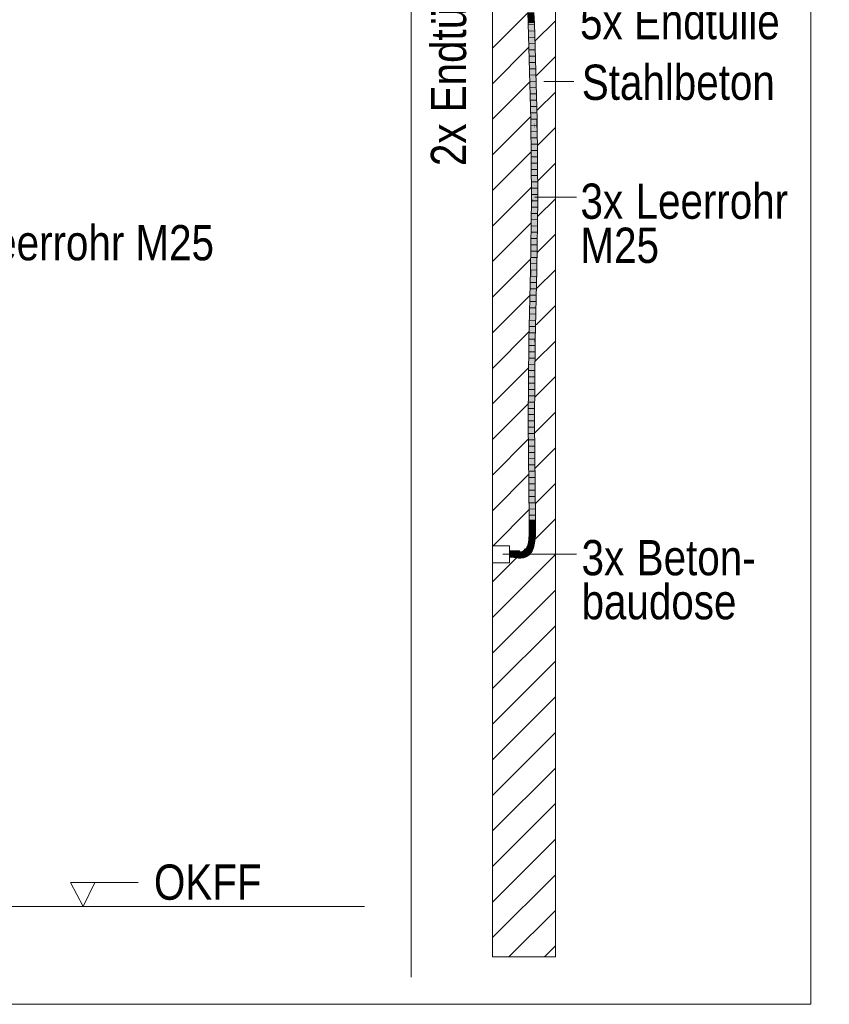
# Model space of a CAD drawing. Extents: x -620 to 3480, y 62 to 1102.
# Tile 254 of 256: x 227 to 259, y 835 to 874. Entities that reach past the tile are written whole.
import ezdxf
from ezdxf.lldxf.tags import DXFTag

# ---------------------------------------------------------------- set-up
doc = ezdxf.new("R2010")
doc.units = 0
doc.layers.get('0').update_dxf_attribs({"lineweight": 13})
for name, color, linetype, lineweight, true_color in [('E_Betonbaudose', 1, 'Continuous', 13, 0xff0000), ('E_Detail_Beschriftung', 7, 'Continuous', 13, 0x009900), ('E_Detail_Wandschraffur', 7, 'Continuous', 5, 0xc0c0c0), ('E_Leerrohr 25-A06G9STU8I', 7, 'Continuous', 9, 0xff8000), ('E_Leerrohr 25-Shading', 7, 'Continuous', 9, 0xff8000)]:
    doc.layers.add(name, color=color, linetype=linetype, lineweight=lineweight, true_color=true_color)
doc.layers.add('E_Detail_Linie_Text_Bem', color=7, linetype='Continuous', lineweight=13)
doc.styles.get("Standard").update_dxf_attribs({"font": 'ARIALN.TTF'})
tags = doc.linetypes.add('fein_strichliert', pattern=[4, 1, -2, 1]).pattern_tags.tags
tags[8:9] = [DXFTag(74, 4), DXFTag(75, 0), DXFTag(340, '0'), DXFTag(46, 0.0), DXFTag(50, 0.0), DXFTag(44, 0.0), DXFTag(45, 0.0)]
tags[6:7] = [DXFTag(74, 4), DXFTag(75, 0), DXFTag(340, '0'), DXFTag(46, 0.0), DXFTag(50, 0.0), DXFTag(44, 0.0), DXFTag(45, 0.0)]
tags[4:5] = [DXFTag(74, 4), DXFTag(75, 0), DXFTag(340, '0'), DXFTag(46, 0.0), DXFTag(50, 0.0), DXFTag(44, 0.0), DXFTag(45, 0.0)]
tags = doc.linetypes.add('fein_strichliert-A06G9STX8I', pattern=[4, 1, -2, 1]).pattern_tags.tags
tags[8:9] = [DXFTag(74, 4), DXFTag(75, 0), DXFTag(340, '0'), DXFTag(46, 0.0), DXFTag(50, 0.0), DXFTag(44, 0.0), DXFTag(45, 0.0)]
tags[6:7] = [DXFTag(74, 4), DXFTag(75, 0), DXFTag(340, '0'), DXFTag(46, 0.0), DXFTag(50, 0.0), DXFTag(44, 0.0), DXFTag(45, 0.0)]
tags[4:5] = [DXFTag(74, 4), DXFTag(75, 0), DXFTag(340, '0'), DXFTag(46, 0.0), DXFTag(50, 0.0), DXFTag(44, 0.0), DXFTag(45, 0.0)]
tags = doc.linetypes.add('STRICHPUNKT2-A06G9STV8I', pattern=[12.7, 6.35, -3.175, 0, -3.175]).pattern_tags.tags
tags[10:11] = [DXFTag(74, 4), DXFTag(75, 0), DXFTag(340, '0'), DXFTag(46, 0.0), DXFTag(50, 0.0), DXFTag(44, 0.0), DXFTag(45, 0.0)]
tags[8:9] = [DXFTag(74, 4), DXFTag(75, 0), DXFTag(340, '0'), DXFTag(46, 0.0), DXFTag(50, 0.0), DXFTag(44, 0.0), DXFTag(45, 0.0)]
tags[6:7] = [DXFTag(74, 4), DXFTag(75, 0), DXFTag(340, '0'), DXFTag(46, 0.0), DXFTag(50, 0.0), DXFTag(44, 0.0), DXFTag(45, 0.0)]
tags[4:5] = [DXFTag(74, 4), DXFTag(75, 0), DXFTag(340, '0'), DXFTag(46, 0.0), DXFTag(50, 0.0), DXFTag(44, 0.0), DXFTag(45, 0.0)]

# ---------------------------------------------------------------- blocks, each defined once
blk = doc.blocks.new('Shading-A06G9SG58I', base_point=(245.936, 771.218))
at = {"layer": 'E_Leerrohr 25-Shading', "color": 43, "true_color": 0xd7ab7f}
for points in [[(247.018, 873.948), (247.054, 873.949), (247.002, 874.374), (247.039, 874.375)], [(247.231, 873.954), (247.268, 873.955), (247.216, 874.378), (247.252, 874.378)], [(247.018, 873.948), (247.132, 870.105), (247.054, 873.949), (247.164, 870.105)], [(247.164, 870.105), (247.169, 870.105), (247.054, 873.949)], [(247.346, 870.109), (247.382, 870.109), (247.231, 873.954), (247.268, 873.955)], [(247.132, 870.105), (247.149, 866.956), (247.164, 870.105), (247.161, 866.956)], [(247.164, 870.105), (247.161, 866.956), (247.169, 870.105), (247.17, 866.956)], [(247.169, 870.105), (247.17, 867.469), (247.186, 866.956), (247.173, 866.956)], [(247.346, 870.109), (247.347, 869.793), (247.382, 870.109), (247.384, 869.793)], [(247.347, 869.793), (247.363, 866.955), (247.384, 869.793), (247.399, 866.955)], [(247.17, 867.469), (247.17, 866.956), (247.173, 866.956)], [(247.149, 866.956), (247.133, 865.786), (247.161, 866.956)], [(247.161, 866.956), (247.133, 865.786), (247.17, 866.956), (247.153, 866.239)], [(247.17, 866.956), (247.153, 866.239), (247.173, 866.956), (247.169, 866.597)], [(247.157, 865.391), (247.186, 866.956), (247.166, 866.214)], [(247.166, 866.214), (247.186, 866.956), (247.169, 866.597)], [(247.168, 865.669), (247.186, 866.956), (247.175, 866.366)], [(247.169, 866.597), (247.186, 866.956), (247.173, 866.956)], [(247.363, 866.955), (247.346, 865.789), (247.36, 864.142), (247.335, 864.143)], [(247.363, 866.955), (247.36, 864.142), (247.399, 866.955)], [(247.11, 864.147), (247.166, 866.214), (247.153, 866.239), (247.169, 866.597)], [(247.11, 864.147), (247.153, 866.239), (247.117, 864.681)], [(247.135, 864.146), (247.157, 865.391), (247.11, 864.147), (247.166, 866.214)], [(247.153, 866.239), (247.133, 865.786), (247.117, 864.681)], [(247.157, 865.391), (247.168, 865.669), (247.175, 866.366)], [(247.335, 864.143), (247.335, 864.143), (247.331, 864.682), (247.346, 865.789)], [(247.135, 864.146), (247.145, 864.146), (247.157, 865.391)], [(247.157, 865.391), (247.145, 864.146), (247.168, 865.669), (247.146, 864.146)], [(247.331, 864.682), (247.323, 864.143), (247.326, 864.143)], [(247.326, 864.143), (247.335, 864.143), (247.331, 864.682)], [(247.11, 864.147), (247.054, 861.321), (247.135, 864.146), (247.065, 861.321)], [(247.135, 864.146), (247.065, 861.321), (247.141, 863.889), (247.091, 861.321)], [(247.135, 864.146), (247.141, 863.889), (247.145, 864.146)], [(247.141, 863.889), (247.146, 864.146), (247.145, 864.146)], [(247.268, 861.318), (247.326, 864.143), (247.323, 864.143)], [(247.326, 864.143), (247.268, 861.318), (247.323, 863.876)], [(247.335, 864.143), (247.326, 864.143), (247.302, 861.318), (247.291, 861.318)], [(247.302, 861.318), (247.304, 861.318), (247.335, 864.143), (247.36, 864.142)], [(247.268, 861.318), (247.286, 861.546), (247.323, 863.876), (247.302, 862.193)], [(247.286, 861.546), (247.296, 861.673), (247.302, 862.193)], [(247.286, 861.546), (247.268, 861.318), (247.28, 861.318)], [(247.286, 861.318), (247.296, 861.673), (247.28, 861.318), (247.286, 861.546)], [(247.291, 861.318), (247.296, 861.673), (247.286, 861.318)], [(247.054, 861.321), (247.024, 858.127), (247.065, 861.321), (247.025, 858.127)], [(247.025, 858.127), (247.061, 858.127), (247.065, 861.321), (247.091, 861.321)], [(247.279, 861.233), (247.268, 861.318), (247.238, 858.127)], [(247.241, 858.127), (247.285, 861.189), (247.238, 858.127), (247.279, 861.233)], [(247.274, 858.127), (247.291, 861.142), (247.241, 858.127), (247.285, 861.189)], [(247.28, 861.318), (247.268, 861.318), (247.279, 861.233)], [(247.291, 861.142), (247.274, 858.127), (247.283, 859.104)], [(247.285, 861.189), (247.286, 861.318), (247.279, 861.233), (247.28, 861.318)], [(247.302, 861.06), (247.291, 861.142), (247.283, 859.104)], [(247.291, 861.142), (247.291, 861.318), (247.285, 861.189), (247.286, 861.318)], [(247.302, 861.318), (247.291, 861.318), (247.302, 861.06), (247.291, 861.142)], [(247.302, 861.06), (247.304, 861.318), (247.302, 861.318)], [(247.024, 858.127), (247.06, 854.213), (247.025, 858.127), (247.064, 854.213)], [(247.064, 854.213), (247.097, 854.213), (247.025, 858.127), (247.061, 858.127)], [(247.238, 858.127), (247.274, 854.215), (247.241, 858.127)], [(247.274, 854.215), (247.31, 854.215), (247.241, 858.127), (247.274, 858.127)], [(247.06, 854.213), (247.065, 853.892), (247.064, 854.213), (247.069, 853.892)], [(247.069, 853.892), (247.102, 853.892), (247.064, 854.213), (247.097, 854.213)], [(247.278, 853.893), (247.315, 853.894), (247.274, 854.215), (247.31, 854.215)], [(247.058, 853.59), (247.052, 853.497), (247.061, 853.59), (247.053, 853.497)], [(247.061, 853.59), (247.053, 853.497), (247.093, 853.588), (247.085, 853.494)], [(247.064, 853.738), (247.058, 853.59), (247.068, 853.738), (247.061, 853.59)], [(247.068, 853.738), (247.061, 853.59), (247.1, 853.738), (247.093, 853.588)], [(247.069, 853.892), (247.065, 853.892), (247.069, 853.809), (247.064, 853.809)], [(247.064, 853.809), (247.064, 853.738), (247.069, 853.809), (247.068, 853.738)], [(247.069, 853.809), (247.068, 853.738), (247.101, 853.809), (247.1, 853.738)], [(247.069, 853.892), (247.069, 853.809), (247.102, 853.892), (247.101, 853.809)], [(247.093, 853.588), (247.085, 853.494), (247.095, 853.588), (247.088, 853.494)], [(247.088, 853.494), (247.088, 853.494), (247.095, 853.588)], [(247.264, 853.479), (247.301, 853.476), (247.271, 853.579), (247.308, 853.578)], [(247.271, 853.579), (247.308, 853.578), (247.277, 853.734), (247.314, 853.733)], [(247.278, 853.81), (247.277, 853.734), (247.314, 853.811), (247.314, 853.733)], [(247.278, 853.893), (247.278, 853.81), (247.315, 853.894), (247.314, 853.811)], [(247.006, 853.214), (246.991, 853.165), (247.028, 853.208), (247.01, 853.159)], [(247.019, 853.268), (247.006, 853.214), (247.044, 853.262), (247.028, 853.208)], [(247.028, 853.208), (247.01, 853.159), (247.033, 853.207), (247.015, 853.157)], [(247.033, 853.207), (247.015, 853.157), (247.036, 853.206), (247.018, 853.156)], [(247.036, 853.206), (247.018, 853.156), (247.038, 853.205), (247.02, 853.155)], [(247.03, 853.325), (247.019, 853.268), (247.058, 853.32), (247.044, 853.262)], [(247.038, 853.205), (247.02, 853.155), (247.04, 853.205), (247.022, 853.154)], [(247.04, 853.205), (247.022, 853.154), (247.041, 853.205), (247.024, 853.154)], [(247.024, 853.154), (247.025, 853.153), (247.041, 853.205), (247.041, 853.204)], [(247.044, 853.262), (247.028, 853.208), (247.049, 853.261), (247.033, 853.207)], [(247.043, 853.409), (247.03, 853.325), (247.074, 853.405), (247.058, 853.32)], [(247.049, 853.261), (247.033, 853.207), (247.051, 853.261), (247.036, 853.206)], [(247.051, 853.261), (247.036, 853.206), (247.053, 853.26), (247.038, 853.205)], [(247.053, 853.26), (247.038, 853.205), (247.054, 853.26), (247.04, 853.205)], [(247.054, 853.26), (247.04, 853.205), (247.055, 853.26), (247.041, 853.205)], [(247.041, 853.205), (247.041, 853.204), (247.055, 853.26)], [(247.084, 853.489), (247.045, 853.435), (247.074, 853.405), (247.043, 853.409)], [(247.058, 853.32), (247.044, 853.262), (247.062, 853.319), (247.049, 853.261)], [(247.052, 853.497), (247.045, 853.435), (247.053, 853.497)], [(247.053, 853.497), (247.045, 853.435), (247.085, 853.494), (247.084, 853.489)], [(247.062, 853.319), (247.049, 853.261), (247.064, 853.319), (247.051, 853.261)], [(247.064, 853.319), (247.051, 853.261), (247.066, 853.319), (247.053, 853.26)], [(247.066, 853.319), (247.053, 853.26), (247.066, 853.319), (247.054, 853.26)], [(247.054, 853.26), (247.055, 853.26), (247.066, 853.319)], [(247.074, 853.405), (247.058, 853.32), (247.077, 853.404), (247.062, 853.319)], [(247.077, 853.404), (247.062, 853.319), (247.078, 853.404), (247.064, 853.319)], [(247.078, 853.404), (247.064, 853.319), (247.079, 853.404), (247.066, 853.319)], [(247.066, 853.319), (247.066, 853.319), (247.079, 853.404)], [(247.088, 853.493), (247.084, 853.489), (247.077, 853.404), (247.074, 853.405)], [(247.077, 853.404), (247.078, 853.404), (247.088, 853.493), (247.088, 853.494)], [(247.078, 853.404), (247.079, 853.404), (247.088, 853.494)], [(247.085, 853.494), (247.084, 853.489), (247.088, 853.494), (247.088, 853.493)], [(247.088, 853.493), (247.088, 853.494), (247.088, 853.494)], [(247.227, 853.222), (247.212, 853.158), (247.232, 853.221), (247.218, 853.156)], [(247.232, 853.221), (247.218, 853.156), (247.243, 853.219), (247.235, 853.151)], [(247.241, 853.29), (247.227, 853.222), (247.243, 853.289), (247.232, 853.221)], [(247.243, 853.289), (247.232, 853.221), (247.25, 853.288), (247.243, 853.219)], [(247.235, 853.151), (247.247, 853.148), (247.243, 853.219), (247.263, 853.214)], [(247.254, 853.382), (247.241, 853.29), (247.255, 853.382), (247.243, 853.289)], [(247.255, 853.382), (247.243, 853.289), (247.257, 853.382), (247.25, 853.288)], [(247.243, 853.219), (247.263, 853.214), (247.25, 853.288), (247.277, 853.283)], [(247.25, 853.288), (247.277, 853.283), (247.257, 853.382), (247.291, 853.377)], [(247.259, 853.425), (247.254, 853.382), (247.255, 853.382)], [(247.259, 853.424), (247.255, 853.382), (247.257, 853.382)], [(247.291, 853.377), (247.259, 853.424), (247.257, 853.382)], [(247.291, 853.377), (247.264, 853.479), (247.259, 853.424), (247.259, 853.425)], [(247.264, 853.479), (247.291, 853.377), (247.301, 853.476)], [(246.381, 852.967), (246.283, 852.971), (246.381, 852.964)], [(246.283, 852.971), (246.283, 852.935), (246.381, 852.964), (246.379, 852.931)], [(246.381, 852.958), (246.379, 852.931), (246.476, 852.942), (246.474, 852.921)], [(246.477, 852.948), (246.381, 852.967), (246.381, 852.964)], [(246.477, 852.948), (246.477, 852.955), (246.381, 852.967), (246.45, 852.961)], [(246.477, 852.948), (246.381, 852.964), (246.476, 852.942), (246.381, 852.958)], [(246.477, 852.955), (246.478, 852.958), (246.45, 852.961)], [(246.475, 852.931), (246.474, 852.921), (246.566, 852.916), (246.566, 852.911)], [(246.567, 852.924), (246.476, 852.942), (246.566, 852.916), (246.475, 852.931)], [(246.568, 852.931), (246.477, 852.948), (246.567, 852.924), (246.476, 852.942)], [(246.568, 852.934), (246.57, 852.947), (246.477, 852.955), (246.478, 852.958)], [(246.568, 852.931), (246.568, 852.934), (246.477, 852.948), (246.477, 852.955)], [(246.652, 852.91), (246.567, 852.924), (246.652, 852.905), (246.566, 852.916)], [(246.652, 852.905), (246.566, 852.916), (246.652, 852.903), (246.566, 852.912)], [(246.566, 852.912), (246.566, 852.911), (246.652, 852.903)], [(246.653, 852.917), (246.568, 852.931), (246.652, 852.91), (246.567, 852.924)], [(246.653, 852.917), (246.654, 852.94), (246.568, 852.934), (246.57, 852.947)], [(246.653, 852.917), (246.568, 852.934), (246.649, 852.918)], [(246.568, 852.934), (246.568, 852.931), (246.649, 852.918)], [(246.728, 852.908), (246.653, 852.917), (246.729, 852.904), (246.652, 852.91)], [(246.729, 852.904), (246.652, 852.91), (246.729, 852.901), (246.652, 852.905)], [(246.652, 852.905), (246.652, 852.903), (246.729, 852.901)], [(246.727, 852.938), (246.654, 852.94), (246.728, 852.914), (246.653, 852.917)], [(246.728, 852.914), (246.653, 852.917), (246.728, 852.908), (246.653, 852.917)], [(246.787, 852.943), (246.727, 852.938), (246.791, 852.924), (246.728, 852.914)], [(246.787, 852.909), (246.773, 852.913), (246.728, 852.908), (246.728, 852.914)], [(246.728, 852.908), (246.729, 852.904), (246.787, 852.909), (246.794, 852.907)], [(246.729, 852.904), (246.729, 852.901), (246.794, 852.907)], [(246.791, 852.924), (246.754, 852.918), (246.792, 852.917)], [(246.792, 852.917), (246.754, 852.918), (246.793, 852.913), (246.773, 852.913)], [(246.793, 852.913), (246.773, 852.913), (246.794, 852.909), (246.787, 852.909)], [(246.828, 852.955), (246.787, 852.943), (246.832, 852.944), (246.791, 852.924)], [(246.787, 852.909), (246.794, 852.907), (246.794, 852.909)], [(246.832, 852.944), (246.791, 852.924), (246.839, 852.925), (246.792, 852.917)], [(246.839, 852.925), (246.792, 852.917), (246.841, 852.922), (246.793, 852.913)], [(246.841, 852.922), (246.793, 852.913), (246.841, 852.921), (246.794, 852.909)], [(246.812, 852.914), (246.794, 852.909), (246.812, 852.912), (246.794, 852.907)], [(246.841, 852.921), (246.812, 852.914), (246.812, 852.912)], [(246.861, 852.971), (246.828, 852.955), (246.832, 852.944)], [(246.844, 852.927), (246.862, 852.972), (246.832, 852.944), (246.861, 852.971)], [(246.844, 852.927), (246.832, 852.944), (246.839, 852.925)], [(246.839, 852.925), (246.841, 852.922), (246.844, 852.927), (246.842, 852.923)], [(246.841, 852.921), (246.882, 852.941), (246.842, 852.923)], [(246.841, 852.922), (246.841, 852.921), (246.842, 852.923)], [(246.841, 852.922), (246.841, 852.921), (246.841, 852.921)], [(246.882, 852.941), (246.844, 852.927), (246.842, 852.923)], [(246.881, 852.943), (246.862, 852.972), (246.844, 852.927)], [(246.882, 852.941), (246.882, 852.941), (246.844, 852.927), (246.881, 852.943)], [(246.891, 852.949), (246.895, 852.998), (246.881, 852.943), (246.862, 852.972)], [(246.89, 852.948), (246.891, 852.949), (246.882, 852.941), (246.881, 852.943)], [(246.89, 852.948), (246.92, 852.971), (246.911, 852.981)], [(246.891, 852.949), (246.89, 852.948), (246.892, 852.951)], [(246.911, 852.981), (246.895, 852.998), (246.892, 852.951), (246.891, 852.949)], [(246.915, 853.02), (246.895, 852.998), (246.922, 853.013), (246.911, 852.981)], [(246.976, 852.792), (246.905, 852.756), (246.982, 852.782), (246.918, 852.722)], [(246.935, 853.003), (246.933, 853.005), (246.911, 852.984), (246.913, 852.989)], [(246.935, 853.003), (246.911, 852.984), (246.941, 852.998), (246.937, 852.994)], [(246.937, 852.994), (246.911, 852.984), (246.917, 852.974), (246.911, 852.981)], [(246.933, 853.005), (246.922, 853.013), (246.913, 852.989)], [(246.927, 853.036), (246.915, 853.02), (246.922, 853.013)], [(246.943, 852.996), (246.937, 852.994), (246.92, 852.971), (246.917, 852.974)], [(246.925, 853.024), (246.922, 853.013), (246.928, 853.027)], [(246.932, 853.022), (246.928, 853.027), (246.924, 853.013), (246.922, 853.013)], [(246.938, 853.011), (246.922, 853.013), (246.933, 853.005)], [(246.941, 853.014), (246.932, 853.022), (246.938, 853.011), (246.924, 853.013)], [(246.927, 853.036), (246.925, 853.024), (246.936, 853.048), (246.928, 853.027)], [(246.936, 853.048), (246.928, 853.027), (246.937, 853.037)], [(246.937, 853.037), (246.928, 853.027), (246.939, 853.029), (246.932, 853.022)], [(246.932, 853.022), (246.941, 853.014), (246.939, 853.029)], [(246.935, 853.003), (246.941, 853.01), (246.933, 853.005), (246.938, 853.011)], [(246.935, 853.003), (246.941, 852.998), (246.941, 853.01), (246.943, 852.999)], [(246.943, 853.043), (246.966, 853.074), (246.936, 853.048), (246.953, 853.078)], [(246.943, 853.043), (246.936, 853.048), (246.937, 853.037)], [(246.937, 853.037), (246.939, 853.029), (246.943, 853.043), (246.948, 853.04)], [(246.937, 852.994), (246.943, 852.996), (246.941, 852.998)], [(246.938, 853.011), (246.941, 853.01), (246.941, 853.014)], [(246.939, 853.029), (246.941, 853.014), (246.948, 853.04), (246.959, 853.033)], [(246.941, 853.01), (246.961, 853.031), (246.941, 853.014), (246.959, 853.033)], [(246.966, 853.028), (246.961, 853.031), (246.943, 852.999), (246.941, 853.01)], [(246.941, 852.998), (246.943, 852.996), (246.943, 852.999)], [(246.943, 853.043), (246.948, 853.04), (246.967, 853.076), (246.972, 853.073)], [(246.943, 852.997), (246.943, 852.996), (246.966, 853.028)], [(246.972, 853.073), (246.948, 853.04), (246.975, 853.071), (246.951, 853.038)], [(246.951, 853.038), (246.959, 853.033), (246.975, 853.071), (246.984, 853.067)], [(246.966, 853.074), (246.967, 853.076), (246.953, 853.078), (246.956, 853.082)], [(246.984, 853.106), (246.974, 853.121), (246.967, 853.076), (246.956, 853.082)], [(246.986, 853.066), (246.984, 853.067), (246.961, 853.031), (246.959, 853.033)], [(246.986, 853.066), (246.961, 853.031), (246.988, 853.065), (246.966, 853.028)], [(246.966, 853.028), (246.966, 853.028), (246.988, 853.065)], [(246.967, 853.076), (246.972, 853.073), (246.984, 853.106), (246.988, 853.101)], [(246.988, 853.101), (246.972, 853.073), (246.99, 853.098), (246.975, 853.071)], [(247.003, 853.143), (246.991, 853.165), (246.989, 853.114), (246.974, 853.121)], [(246.989, 853.114), (246.974, 853.121), (246.984, 853.106)], [(246.99, 853.098), (246.975, 853.071), (246.992, 853.095), (246.978, 853.07)], [(246.999, 852.81), (246.976, 852.792), (246.982, 852.782)], [(246.978, 853.07), (246.984, 853.067), (246.992, 853.095), (246.996, 853.089)], [(247.037, 852.839), (246.999, 852.81), (246.996, 852.761), (246.982, 852.782)], [(246.984, 853.106), (246.988, 853.101), (246.989, 853.114), (246.995, 853.112)], [(246.998, 853.086), (246.996, 853.089), (246.986, 853.066), (246.984, 853.067)], [(246.986, 853.066), (246.988, 853.065), (246.998, 853.086)], [(246.995, 853.112), (246.988, 853.101), (246.998, 853.111), (246.99, 853.098)], [(247.006, 853.137), (247.003, 853.143), (246.995, 853.112), (246.989, 853.114)], [(246.998, 853.111), (246.99, 853.098), (247, 853.11), (246.992, 853.095)], [(247.01, 853.159), (246.991, 853.165), (247.003, 853.143)], [(246.992, 853.095), (246.996, 853.089), (247, 853.11), (247.007, 853.107)], [(246.995, 853.112), (246.998, 853.111), (247.006, 853.137), (247.008, 853.133)], [(247.008, 853.106), (247.007, 853.107), (246.998, 853.086), (246.996, 853.089)], [(247.037, 852.839), (246.996, 852.761), (247.062, 852.811)], [(247.008, 853.133), (246.998, 853.111), (247.009, 853.13), (247, 853.11)], [(247.009, 853.13), (247, 853.11), (247.011, 853.128), (247.003, 853.109)], [(247.015, 853.157), (247.01, 853.159), (247.006, 853.137), (247.003, 853.143)], [(247.003, 853.109), (247.007, 853.107), (247.011, 853.128), (247.014, 853.122)], [(247.006, 853.137), (247.008, 853.133), (247.015, 853.157), (247.018, 853.156)], [(247.007, 853.107), (247.008, 853.106), (247.014, 853.122)], [(247.018, 853.156), (247.008, 853.133), (247.02, 853.155), (247.009, 853.13)], [(247.02, 853.155), (247.009, 853.13), (247.022, 853.154), (247.011, 853.128)], [(247.011, 853.128), (247.014, 853.122), (247.022, 853.154), (247.025, 853.153)], [(247.037, 852.839), (247.062, 852.811), (247.079, 852.883), (247.107, 852.86)], [(247.114, 852.931), (247.079, 852.883), (247.128, 852.922), (247.079, 852.883)], [(247.079, 852.883), (247.107, 852.86), (247.128, 852.922), (247.145, 852.91)], [(247.175, 852.966), (247.155, 852.977), (247.114, 852.931), (247.124, 852.948)], [(247.175, 852.966), (247.114, 852.931), (247.128, 852.922)], [(247.155, 852.977), (247.145, 852.982), (247.124, 852.948)], [(247.128, 852.922), (247.145, 852.91), (247.175, 852.966), (247.177, 852.965)], [(247.155, 852.977), (247.171, 853.038), (247.145, 852.982)], [(247.155, 852.977), (247.165, 852.988), (247.171, 853.038), (247.174, 853.011)], [(247.18, 852.971), (247.176, 852.999), (247.175, 852.966), (247.155, 852.977)], [(247.165, 852.988), (247.176, 852.999), (247.174, 853.011)], [(247.198, 853.078), (247.193, 853.096), (247.183, 853.032), (247.171, 853.038)], [(247.183, 853.032), (247.171, 853.038), (247.174, 853.011)], [(247.176, 852.999), (247.2, 853.025), (247.174, 853.011), (247.183, 853.032)], [(247.175, 852.966), (247.177, 852.965), (247.18, 852.971)], [(247.204, 853.023), (247.2, 853.025), (247.18, 852.971), (247.176, 852.999)], [(247.209, 853.036), (247.198, 853.078), (247.2, 853.025), (247.183, 853.032)], [(247.212, 853.158), (247.193, 853.096), (247.218, 853.156), (247.202, 853.093)], [(247.202, 853.093), (247.193, 853.096), (247.198, 853.078)], [(247.209, 853.036), (247.202, 853.093), (247.198, 853.078)], [(247.2, 853.025), (247.204, 853.023), (247.209, 853.036)], [(247.218, 853.156), (247.202, 853.093), (247.235, 853.151), (247.226, 853.085)], [(247.209, 853.036), (247.224, 853.075), (247.202, 853.093), (247.226, 853.085)], [(247.224, 853.075), (247.227, 853.084), (247.226, 853.085)], [(247.226, 853.085), (247.227, 853.084), (247.235, 853.151), (247.247, 853.148)], [(246.366, 852.754), (246.283, 852.758), (246.366, 852.744), (246.283, 852.742)], [(246.306, 852.743), (246.283, 852.742), (246.304, 852.72), (246.283, 852.721)], [(246.366, 852.744), (246.306, 852.743), (246.364, 852.718), (246.304, 852.72)], [(246.366, 852.744), (246.364, 852.718), (246.455, 852.743), (246.452, 852.709)], [(246.455, 852.743), (246.455, 852.745), (246.366, 852.744), (246.366, 852.754)], [(246.455, 852.745), (246.455, 852.746), (246.366, 852.754)], [(246.544, 852.699), (246.467, 852.743), (246.452, 852.709), (246.455, 852.743)], [(246.466, 852.743), (246.464, 852.745), (246.455, 852.745), (246.455, 852.746)], [(246.455, 852.743), (246.467, 852.743), (246.455, 852.745), (246.466, 852.743)], [(246.476, 852.742), (246.464, 852.745), (246.467, 852.743)], [(246.548, 852.735), (246.464, 852.745), (246.547, 852.729)], [(246.547, 852.729), (246.476, 852.742), (246.544, 852.699), (246.467, 852.743)], [(246.547, 852.729), (246.544, 852.699), (246.641, 852.714), (246.639, 852.69)], [(246.641, 852.727), (246.548, 852.735), (246.641, 852.714), (246.547, 852.729)], [(246.641, 852.714), (246.639, 852.69), (246.735, 852.71), (246.736, 852.688)], [(246.734, 852.724), (246.641, 852.727), (246.735, 852.71), (246.641, 852.714)], [(246.825, 852.733), (246.734, 852.724), (246.827, 852.726), (246.735, 852.71)], [(246.735, 852.71), (246.736, 852.688), (246.827, 852.726), (246.832, 852.697)], [(246.866, 852.745), (246.825, 852.733), (246.827, 852.726)], [(246.905, 852.756), (246.866, 852.745), (246.832, 852.697), (246.827, 852.726)], [(246.905, 852.756), (246.832, 852.697), (246.918, 852.722)], [(246.918, 852.722), (246.918, 852.722), (246.982, 852.782), (246.996, 852.761)]]:
    blk.add_solid(points, dxfattribs=at)
at = {"layer": 'E_Leerrohr 25-Shading', "color": 31, "true_color": 0xfabd7f}
for points in [[(247.054, 873.949), (247.143, 873.951), (247.039, 874.375), (247.127, 874.376)], [(247.143, 873.951), (247.231, 873.954), (247.127, 874.376), (247.216, 874.378)], [(247.169, 870.105), (247.257, 870.107), (247.054, 873.949), (247.143, 873.951)], [(247.143, 873.951), (247.269, 870.107), (247.231, 873.954), (247.346, 870.109)], [(247.143, 873.951), (247.257, 870.107), (247.269, 870.107)], [(247.186, 866.956), (247.274, 866.956), (247.169, 870.105), (247.257, 870.107)], [(247.269, 870.107), (247.257, 870.107), (247.333, 866.956), (247.313, 866.956)], [(247.263, 869.794), (247.257, 870.107), (247.259, 869.794)], [(247.333, 866.956), (247.363, 866.955), (247.269, 870.107), (247.346, 870.109)], [(247.313, 866.956), (247.263, 869.794), (247.274, 866.956), (247.259, 869.794)], [(247.146, 864.146), (247.235, 864.144), (247.186, 866.956), (247.274, 866.956)], [(247.274, 866.956), (247.235, 864.144), (247.262, 864.144)], [(247.323, 864.143), (247.318, 866.24), (247.262, 864.144), (247.274, 866.956)], [(247.313, 866.956), (247.274, 866.956), (247.318, 866.24)], [(247.333, 866.956), (247.313, 866.956), (247.346, 865.789), (247.318, 866.24)], [(247.346, 865.789), (247.363, 866.955), (247.333, 866.956)], [(247.346, 865.789), (247.318, 866.24), (247.331, 864.682)], [(247.318, 866.24), (247.323, 864.143), (247.331, 864.682)], [(247.146, 864.146), (247.141, 863.889), (247.179, 861.319), (247.134, 861.32)], [(247.22, 864.145), (247.146, 864.146), (247.179, 861.319)], [(247.235, 864.144), (247.22, 864.145), (247.179, 861.319)], [(247.235, 864.144), (247.179, 861.319), (247.187, 861.319)], [(247.262, 864.144), (247.235, 864.144), (247.242, 861.319), (247.187, 861.319)], [(247.242, 861.319), (247.268, 861.318), (247.262, 864.144), (247.323, 864.143)], [(247.141, 863.889), (247.091, 861.321), (247.134, 861.32)], [(247.091, 861.321), (247.061, 858.127), (247.134, 861.32), (247.14, 858.127)], [(247.14, 858.127), (247.149, 858.127), (247.134, 861.32), (247.179, 861.319)], [(247.242, 861.319), (247.187, 861.319), (247.235, 858.127), (247.149, 858.127)], [(247.235, 858.127), (247.238, 858.127), (247.242, 861.319), (247.268, 861.318)], [(247.061, 858.127), (247.097, 854.213), (247.14, 858.127), (247.185, 854.214)], [(247.185, 854.214), (247.149, 858.127), (247.14, 858.127)], [(247.149, 858.127), (247.185, 854.214), (247.235, 858.127), (247.264, 854.215)], [(247.264, 854.215), (247.274, 854.215), (247.235, 858.127), (247.238, 858.127)], [(247.102, 853.892), (247.19, 853.893), (247.097, 854.213), (247.185, 854.214)], [(247.185, 854.214), (247.19, 853.893), (247.264, 854.215), (247.267, 853.893)], [(247.267, 853.893), (247.278, 853.893), (247.264, 854.215), (247.274, 854.215)], [(247.088, 853.494), (247.176, 853.486), (247.095, 853.588), (247.183, 853.584)], [(247.095, 853.588), (247.183, 853.584), (247.1, 853.738), (247.189, 853.736)], [(247.1, 853.738), (247.189, 853.736), (247.102, 853.892), (247.19, 853.893)], [(247.176, 853.486), (247.264, 853.479), (247.183, 853.584), (247.271, 853.579)], [(247.183, 853.584), (247.271, 853.579), (247.189, 853.736), (247.277, 853.734)], [(247.189, 853.736), (247.277, 853.734), (247.19, 853.893), (247.278, 853.893)], [(247.045, 853.203), (247.041, 853.204), (247.025, 853.153)], [(247.03, 853.152), (247.054, 853.198), (247.025, 853.153), (247.045, 853.203)], [(247.04, 853.148), (247.068, 853.191), (247.03, 853.152), (247.054, 853.198)], [(247.058, 853.142), (247.091, 853.181), (247.04, 853.148), (247.068, 853.191)], [(247.059, 853.259), (247.055, 853.26), (247.041, 853.204)], [(247.045, 853.203), (247.067, 853.257), (247.041, 853.204), (247.059, 853.259)], [(247.045, 853.203), (247.041, 853.204), (247.045, 853.203)], [(247.055, 853.201), (247.082, 853.253), (247.045, 853.203), (247.067, 853.257)], [(247.068, 853.191), (247.071, 853.196), (247.054, 853.198), (247.055, 853.201)], [(247.091, 853.315), (247.066, 853.319), (247.067, 853.257), (247.055, 853.26)], [(247.067, 853.257), (247.055, 853.26), (247.067, 853.257)], [(247.071, 853.196), (247.105, 853.247), (247.055, 853.201), (247.082, 853.253)], [(247.122, 853.166), (247.091, 853.181), (247.085, 853.133), (247.058, 853.142)], [(247.132, 853.347), (247.079, 853.404), (247.113, 853.311), (247.066, 853.319)], [(247.082, 853.254), (247.113, 853.311), (247.067, 853.257), (247.091, 853.315)], [(247.091, 853.181), (247.098, 853.189), (247.068, 853.191), (247.071, 853.196)], [(247.14, 853.239), (247.105, 853.247), (247.098, 853.189), (247.071, 853.196)], [(247.079, 853.404), (247.167, 853.393), (247.088, 853.494), (247.176, 853.486)], [(247.158, 853.394), (247.079, 853.404), (247.132, 853.347)], [(247.145, 853.306), (247.113, 853.311), (247.106, 853.249), (247.082, 853.254)], [(247.105, 853.247), (247.106, 853.249), (247.082, 853.253), (247.082, 853.254)], [(247.126, 853.181), (247.098, 853.189), (247.122, 853.166), (247.091, 853.181)], [(247.098, 853.189), (247.126, 853.181), (247.14, 853.239)], [(247.141, 853.241), (247.106, 853.249), (247.14, 853.239), (247.105, 853.247)], [(247.106, 853.249), (247.141, 853.241), (247.145, 853.306), (247.153, 853.304)], [(247.109, 853.125), (247.193, 853.096), (247.126, 853.181), (247.212, 853.158)], [(247.156, 853.321), (247.132, 853.347), (247.145, 853.306), (247.113, 853.311)], [(247.126, 853.181), (247.212, 853.158), (247.141, 853.241), (247.227, 853.222)], [(247.167, 853.393), (247.158, 853.394), (247.156, 853.321), (247.132, 853.347)], [(247.141, 853.241), (247.227, 853.222), (247.153, 853.304), (247.241, 853.29)], [(247.145, 853.306), (247.153, 853.304), (247.156, 853.321)], [(247.153, 853.304), (247.241, 853.29), (247.167, 853.393), (247.254, 853.382)], [(247.167, 853.393), (247.254, 853.382), (247.176, 853.486), (247.264, 853.479)], [(246.379, 852.931), (246.283, 852.935), (246.373, 852.849), (246.283, 852.846)], [(246.373, 852.849), (246.283, 852.846), (246.373, 852.845)], [(246.283, 852.846), (246.373, 852.842), (246.373, 852.845)], [(246.283, 852.846), (246.283, 852.758), (246.373, 852.842), (246.366, 852.754)], [(246.465, 852.833), (246.373, 852.842), (246.459, 852.779), (246.368, 852.77)], [(246.474, 852.921), (246.379, 852.931), (246.467, 852.855), (246.373, 852.849)], [(246.467, 852.855), (246.373, 852.849), (246.466, 852.843), (246.373, 852.845)], [(246.466, 852.843), (246.373, 852.845), (246.374, 852.842), (246.373, 852.842)], [(246.466, 852.843), (246.374, 852.842), (246.465, 852.836)], [(246.374, 852.842), (246.465, 852.833), (246.465, 852.836)], [(246.509, 852.783), (246.557, 852.823), (246.459, 852.779), (246.465, 852.833)], [(246.558, 852.839), (246.466, 852.843), (246.557, 852.829), (246.465, 852.836)], [(246.465, 852.836), (246.465, 852.833), (246.557, 852.829), (246.557, 852.823)], [(246.561, 852.863), (246.467, 852.855), (246.558, 852.839), (246.466, 852.843)], [(246.566, 852.911), (246.474, 852.921), (246.561, 852.863), (246.467, 852.855)], [(246.553, 852.786), (246.557, 852.823), (246.509, 852.783)], [(246.55, 852.753), (246.644, 852.771), (246.553, 852.786), (246.645, 852.795)], [(246.645, 852.795), (246.647, 852.815), (246.553, 852.786), (246.557, 852.823)], [(246.648, 852.837), (246.558, 852.839), (246.647, 852.823), (246.557, 852.829)], [(246.557, 852.829), (246.557, 852.823), (246.647, 852.823), (246.647, 852.815)], [(246.65, 852.869), (246.561, 852.863), (246.648, 852.837), (246.558, 852.839)], [(246.65, 852.869), (246.652, 852.901), (246.561, 852.863), (246.566, 852.911)], [(246.652, 852.901), (246.652, 852.903), (246.566, 852.911)], [(246.733, 852.759), (246.732, 852.791), (246.643, 852.757), (246.644, 852.771)], [(246.644, 852.771), (246.732, 852.791), (246.645, 852.795), (246.732, 852.806)], [(246.645, 852.795), (246.732, 852.806), (246.646, 852.81), (246.732, 852.813)], [(246.732, 852.813), (246.647, 852.815), (246.646, 852.81)], [(246.731, 852.836), (246.648, 852.837), (246.731, 852.82), (246.647, 852.823)], [(246.647, 852.823), (246.647, 852.815), (246.731, 852.82), (246.732, 852.813)], [(246.73, 852.87), (246.65, 852.869), (246.731, 852.836), (246.648, 852.837)], [(246.65, 852.869), (246.73, 852.87), (246.652, 852.901), (246.659, 852.9)], [(246.659, 852.9), (246.652, 852.903), (246.652, 852.901)], [(246.652, 852.903), (246.729, 852.896), (246.666, 852.903)], [(246.652, 852.903), (246.659, 852.9), (246.729, 852.896), (246.729, 852.891)], [(246.659, 852.9), (246.73, 852.87), (246.729, 852.891)], [(246.729, 852.896), (246.729, 852.901), (246.666, 852.903)], [(246.798, 852.886), (246.794, 852.907), (246.729, 852.896), (246.729, 852.901)], [(246.802, 852.865), (246.798, 852.886), (246.73, 852.87), (246.729, 852.896)], [(246.802, 852.865), (246.73, 852.87), (246.806, 852.839), (246.731, 852.836)], [(246.806, 852.839), (246.731, 852.836), (246.809, 852.822), (246.731, 852.82)], [(246.731, 852.82), (246.732, 852.813), (246.809, 852.822), (246.81, 852.82)], [(246.732, 852.791), (246.811, 852.814), (246.732, 852.806), (246.81, 852.82)], [(246.81, 852.82), (246.732, 852.813), (246.732, 852.806)], [(246.822, 852.753), (246.811, 852.814), (246.733, 852.759), (246.732, 852.791)], [(246.867, 852.853), (246.846, 852.909), (246.794, 852.907), (246.812, 852.912)], [(246.867, 852.853), (246.794, 852.907), (246.802, 852.865)], [(246.867, 852.853), (246.802, 852.865), (246.871, 852.844), (246.806, 852.839)], [(246.871, 852.844), (246.806, 852.839), (246.82, 852.823), (246.809, 852.822)], [(246.809, 852.822), (246.81, 852.82), (246.82, 852.823)], [(246.811, 852.814), (246.82, 852.818), (246.81, 852.82), (246.82, 852.823)], [(246.866, 852.745), (246.873, 852.838), (246.822, 852.753), (246.811, 852.814)], [(246.846, 852.909), (246.841, 852.921), (246.812, 852.912)], [(246.871, 852.844), (246.82, 852.823), (246.873, 852.838)], [(246.82, 852.818), (246.873, 852.838), (246.82, 852.823)], [(246.882, 852.941), (246.841, 852.921), (246.889, 852.846), (246.867, 852.853)], [(246.873, 852.838), (246.866, 852.745), (246.905, 852.756)], [(246.889, 852.846), (246.867, 852.853), (246.871, 852.844)], [(246.889, 852.846), (246.871, 852.844), (246.873, 852.838)], [(246.889, 852.846), (246.873, 852.838), (246.976, 852.792), (246.905, 852.756)], [(246.89, 852.948), (246.882, 852.941), (246.978, 852.905), (246.929, 852.867)], [(246.882, 852.941), (246.889, 852.846), (246.929, 852.867)], [(246.929, 852.866), (246.889, 852.846), (246.899, 852.848)], [(246.938, 852.853), (246.889, 852.846), (246.954, 852.827)], [(246.889, 852.846), (246.976, 852.792), (246.954, 852.827)], [(246.92, 852.971), (246.89, 852.948), (246.965, 852.919)], [(246.89, 852.948), (246.978, 852.905), (246.965, 852.919)], [(246.915, 852.85), (246.929, 852.866), (246.899, 852.848)], [(246.915, 852.85), (246.932, 852.862), (246.929, 852.866), (246.929, 852.867)], [(246.938, 852.853), (246.932, 852.862), (246.915, 852.85)], [(246.946, 852.99), (246.943, 852.996), (246.92, 852.971)], [(246.985, 852.911), (246.946, 852.99), (246.965, 852.919), (246.92, 852.971)], [(246.978, 852.905), (246.929, 852.867), (246.932, 852.862)], [(247.012, 852.867), (246.978, 852.905), (246.938, 852.853), (246.932, 852.862)], [(247.012, 852.867), (246.938, 852.853), (246.999, 852.81), (246.954, 852.827)], [(246.971, 853.025), (246.966, 853.028), (246.943, 852.996)], [(246.984, 853.016), (246.971, 853.025), (246.948, 852.992), (246.943, 852.996)], [(246.948, 852.992), (246.943, 852.996), (246.946, 852.99)], [(247.011, 852.94), (246.948, 852.992), (246.985, 852.911), (246.946, 852.99)], [(246.948, 852.992), (247.011, 852.94), (246.984, 853.016), (247.04, 852.979)], [(246.954, 852.827), (246.976, 852.792), (246.999, 852.81)], [(246.965, 852.919), (246.978, 852.905), (246.985, 852.911)], [(247.003, 853.056), (246.988, 853.065), (246.971, 853.025), (246.966, 853.028)], [(247.026, 853.045), (247.003, 853.056), (246.984, 853.016), (246.971, 853.025)], [(247.079, 852.883), (247.032, 852.922), (246.978, 852.905), (246.985, 852.911)], [(247.079, 852.883), (246.978, 852.905), (247.012, 852.867)], [(246.984, 853.016), (247.04, 852.979), (247.026, 853.045), (247.066, 853.023)], [(247.032, 852.922), (247.011, 852.94), (246.985, 852.911)], [(247.067, 853.071), (246.998, 853.086), (247.026, 853.045), (246.988, 853.065)], [(247.041, 853.092), (247.008, 853.106), (247.028, 853.08), (246.998, 853.086)], [(247.012, 852.867), (246.999, 852.81), (247.037, 852.839)], [(247.064, 853.113), (247.014, 853.122), (247.041, 853.092), (247.008, 853.106)], [(247.04, 852.979), (247.011, 852.94), (247.099, 852.94), (247.032, 852.922)], [(247.032, 852.922), (247.011, 852.94), (247.032, 852.922)], [(247.012, 852.867), (247.037, 852.839), (247.079, 852.883)], [(247.03, 853.152), (247.025, 853.153), (247.015, 853.122), (247.014, 853.122)], [(247.023, 853.121), (247.04, 853.148), (247.015, 853.122), (247.03, 853.152)], [(247.038, 853.118), (247.058, 853.142), (247.023, 853.121), (247.04, 853.148)], [(247.087, 853.067), (247.067, 853.071), (247.066, 853.023), (247.026, 853.045)], [(247.089, 853.072), (247.041, 853.092), (247.087, 853.067), (247.028, 853.08)], [(247.032, 852.922), (247.079, 852.883), (247.099, 852.94), (247.114, 852.931)], [(247.079, 852.883), (247.032, 852.922), (247.079, 852.883), (247.032, 852.922)], [(247.064, 853.113), (247.085, 853.133), (247.038, 853.118), (247.058, 853.142)], [(247.066, 853.023), (247.04, 852.979), (247.124, 852.948), (247.099, 852.94)], [(247.102, 853.106), (247.064, 853.113), (247.089, 853.072), (247.041, 853.092)], [(247.109, 853.125), (247.085, 853.133), (247.102, 853.106), (247.064, 853.113)], [(247.066, 853.023), (247.145, 852.982), (247.089, 853.072), (247.171, 853.038)], [(247.066, 853.023), (247.124, 852.948), (247.145, 852.982)], [(247.085, 853.133), (247.109, 853.125), (247.122, 853.166)], [(247.089, 853.072), (247.171, 853.038), (247.109, 853.125), (247.193, 853.096)], [(247.099, 852.94), (247.114, 852.931), (247.124, 852.948)], [(246.368, 852.77), (246.366, 852.754), (246.459, 852.779), (246.455, 852.746)], [(246.464, 852.745), (246.509, 852.783), (246.455, 852.746), (246.459, 852.779)], [(246.533, 852.75), (246.509, 852.783), (246.464, 852.745)], [(246.464, 852.745), (246.548, 852.735), (246.549, 852.751)], [(246.533, 852.75), (246.55, 852.753), (246.509, 852.783), (246.553, 852.786)], [(246.549, 852.751), (246.55, 852.753), (246.533, 852.75)], [(246.549, 852.751), (246.548, 852.735), (246.643, 852.757), (246.641, 852.727)], [(246.643, 852.757), (246.644, 852.771), (246.549, 852.751), (246.55, 852.753)], [(246.643, 852.757), (246.641, 852.727), (246.733, 852.759), (246.734, 852.724)], [(246.733, 852.759), (246.734, 852.724), (246.822, 852.753), (246.825, 852.733)], [(246.822, 852.753), (246.825, 852.733), (246.866, 852.745)]]:
    blk.add_solid(points, dxfattribs=at)
at = {"layer": 'E_Leerrohr 25-Shading', "color": 31, "true_color": 0xecb67f}
for points in [[(246.283, 852.846), (246.283, 853.036), (246.277, 852.846), (246.277, 853.036)], [(246.283, 852.814), (246.283, 852.846), (246.277, 852.814), (246.277, 852.846)], [(246.277, 852.656), (246.283, 852.656), (246.277, 852.814), (246.283, 852.814)], [(246.677, 852.846), (246.677, 852.971), (246.283, 852.846), (246.283, 852.971)], [(246.677, 852.721), (246.677, 852.846), (246.283, 852.721), (246.283, 852.846)]]:
    blk.add_solid(points, dxfattribs=at)
blk = doc.blocks.new('Referenz-A06G9STY8I')
at = {"layer": 'E_Betonbaudose', "linetype": 'Continuous', "ltscale": 0.13}
for p, q in [((245.603, 852.5), (245.603, 853.18)), ((245.603, 853.18), (246.283, 853.18)), ((246.283, 853.18), (246.283, 852.5)), ((246.283, 852.5), (245.603, 852.5))]:
    blk.add_line(p, q, dxfattribs=at)
at = {"layer": 'E_Detail_Linie_Text_Bem', "linetype": 'fein_strichliert-A06G9STX8I', "ltscale": 0.65}
for p, q in [((258.256, 834.951), (258.256, 896.268)), ((242.374, 836.032), (242.374, 888.912)), ((195.486, 834.951), (255.229, 834.951)), ((255.229, 834.951), (258.256, 834.951))]:
    blk.add_line(p, q, dxfattribs=at)
at = {"layer": 'E_Detail_Linie_Text_Bem', "linetype": 'Continuous', "ltscale": 0.13}
for p, q in [((245.603, 865.04), (245.603, 876.84)), ((248.103, 876.84), (248.103, 836.84)), ((245.603, 864.84), (245.603, 865.04)), ((245.603, 836.84), (245.603, 864.84)), ((203.502, 838.84), (240.515, 838.84)), ((248.103, 836.84), (245.603, 836.84))]:
    blk.add_line(p, q, dxfattribs=at)
at = {"layer": 'E_Detail_Linie_Text_Bem', "color": 0, "linetype": 'Continuous', "ltscale": 0.13}
for p, q in [((248.839, 871.634), (247.647, 871.634)), ((247.291, 867.037), (248.942, 867.037)), ((246.009, 852.84), (248.947, 852.84)), ((229.343, 838.84), (228.834, 839.79)), ((228.834, 839.79), (231.518, 839.79)), ((229.801, 839.794), (229.343, 838.84))]:
    blk.add_line(p, q, dxfattribs=at)
at = {"layer": 'E_Detail_Wandschraffur', "linetype": 'fein_strichliert', "ltscale": 0.13}
for p, q in [((245.603, 872.956), (246.993, 874.346)), ((247.333, 871.858), (248.103, 872.627)), ((245.603, 870.127), (247.078, 871.602)), ((247.392, 869.088), (248.103, 869.799)), ((245.603, 867.299), (247.137, 868.833)), ((247.394, 866.261), (248.103, 866.971)), ((245.603, 864.471), (247.128, 865.995)), ((247.357, 863.397), (248.103, 864.142)), ((245.603, 861.642), (247.089, 863.128)), ((247.306, 860.517), (248.103, 861.314)), ((245.603, 858.814), (247.047, 860.258)), ((247.284, 857.667), (248.103, 858.485)), ((245.603, 855.985), (247.026, 857.408)), ((247.307, 854.861), (248.103, 855.657)), ((245.626, 853.18), (247.059, 854.613)), ((245.603, 850.328), (248.103, 852.828)), ((245.603, 847.5), (248.103, 850)), ((245.603, 844.672), (248.103, 847.172)), ((245.603, 841.843), (248.103, 844.343)), ((245.603, 839.015), (248.103, 841.515)), ((246.257, 836.84), (248.103, 838.686))]:
    blk.add_line(p, q, dxfattribs=at)
at = {"layer": 'E_Detail_Wandschraffur', "linetype": 'ByBlock', "ltscale": 0.13}
for p, q in [((247.29, 873.229), (248.103, 874.042)), ((245.603, 871.542), (247.04, 872.979)), ((247.374, 870.485), (248.103, 871.213)), ((245.603, 868.713), (247.12, 870.231)), ((247.404, 867.686), (248.103, 868.385)), ((245.603, 865.885), (247.139, 867.421)), ((247.378, 864.832), (248.103, 865.556)), ((245.603, 863.056), (247.11, 864.564)), ((247.333, 861.958), (248.103, 862.728)), ((245.603, 860.228), (247.065, 861.69)), ((247.283, 859.08), (248.103, 859.9)), ((245.603, 857.4), (247.029, 858.826)), ((247.298, 856.266), (248.103, 857.071)), ((245.603, 854.571), (247.038, 856.006)), ((247.297, 853.437), (248.103, 854.243)), ((246.826, 852.966), (246.922, 853.062)), ((245.603, 851.743), (246.549, 852.689)), ((245.603, 848.914), (248.103, 851.414)), ((245.603, 846.086), (248.103, 848.586)), ((245.603, 843.257), (248.103, 845.757)), ((245.603, 840.429), (248.103, 842.929)), ((245.603, 837.601), (248.103, 840.101)), ((247.671, 836.84), (248.103, 837.272))]:
    blk.add_line(p, q, dxfattribs=at)
at = {"layer": 'E_Leerrohr 25-A06G9STU8I', "linetype": 'Continuous', "ltscale": 0.13}
for p, q in [((247.018, 873.948), (247.002, 874.374)), ((247.268, 873.955), (247.252, 874.378)), ((247.132, 870.105), (247.018, 873.948)), ((247.382, 870.109), (247.268, 873.955)), ((247.262, 873.89), (247.027, 873.883)), ((247.269, 873.64), (247.035, 873.633)), ((247.277, 873.39), (247.042, 873.383)), ((247.284, 873.14), (247.049, 873.133)), ((247.292, 872.89), (247.057, 872.884)), ((247.299, 872.64), (247.064, 872.634)), ((247.307, 872.39), (247.072, 872.384)), ((247.314, 872.14), (247.079, 872.134)), ((247.322, 871.89), (247.087, 871.884)), ((247.329, 871.64), (247.094, 871.635)), ((247.336, 871.39), (247.102, 871.385)), ((247.344, 871.14), (247.109, 871.135)), ((247.351, 870.89), (247.116, 870.885)), ((247.359, 870.64), (247.124, 870.635)), ((247.366, 870.39), (247.131, 870.386)), ((247.149, 866.956), (247.132, 870.105)), ((247.374, 870.14), (247.139, 870.136)), ((247.399, 866.955), (247.382, 870.109)), ((247.376, 869.89), (247.141, 869.886)), ((247.377, 869.64), (247.142, 869.636)), ((247.379, 869.39), (247.144, 869.386)), ((247.38, 869.139), (247.145, 869.137)), ((247.381, 868.889), (247.146, 868.887)), ((247.383, 868.639), (247.148, 868.637)), ((247.384, 868.389), (247.149, 868.387)), ((247.385, 868.139), (247.15, 868.137)), ((247.387, 867.888), (247.152, 867.888)), ((247.388, 867.638), (247.153, 867.638)), ((247.389, 867.388), (247.154, 867.388)), ((247.11, 864.147), (247.149, 866.956)), ((247.391, 867.138), (247.156, 867.138)), ((247.391, 866.888), (247.156, 866.889)), ((247.36, 864.142), (247.399, 866.955)), ((247.387, 866.637), (247.152, 866.639)), ((247.38, 866.137), (247.145, 866.139)), ((247.384, 866.387), (247.149, 866.389)), ((247.377, 865.887), (247.142, 865.889)), ((247.37, 865.387), (247.135, 865.39)), ((247.373, 865.637), (247.138, 865.639)), ((247.366, 865.137), (247.131, 865.14)), ((247.359, 864.637), (247.124, 864.64)), ((247.363, 864.887), (247.128, 864.89)), ((247.054, 861.321), (247.11, 864.147)), ((247.352, 864.136), (247.117, 864.14)), ((247.355, 864.386), (247.12, 864.39)), ((247.304, 861.318), (247.36, 864.142)), ((247.347, 863.886), (247.112, 863.89)), ((247.337, 863.387), (247.102, 863.39)), ((247.342, 863.637), (247.107, 863.64)), ((247.332, 863.137), (247.097, 863.14)), ((247.323, 862.637), (247.088, 862.64)), ((247.327, 862.887), (247.092, 862.89)), ((247.318, 862.387), (247.083, 862.39)), ((247.308, 861.887), (247.073, 861.89)), ((247.313, 862.137), (247.078, 862.14)), ((247.303, 861.637), (247.068, 861.641)), ((247.024, 858.127), (247.054, 861.321)), ((247.295, 861.137), (247.06, 861.14)), ((247.298, 861.387), (247.063, 861.391)), ((247.274, 858.127), (247.304, 861.318)), ((247.29, 860.638), (247.055, 860.64)), ((247.293, 860.887), (247.058, 860.89)), ((247.288, 860.388), (247.053, 860.39)), ((247.283, 859.888), (247.048, 859.89)), ((247.286, 860.138), (247.051, 860.14)), ((247.281, 859.638), (247.046, 859.64)), ((247.276, 859.139), (247.041, 859.139)), ((247.279, 859.388), (247.044, 859.39)), ((247.274, 858.889), (247.039, 858.889)), ((247.269, 858.389), (247.034, 858.389)), ((247.272, 858.639), (247.037, 858.639)), ((247.06, 854.213), (247.024, 858.127)), ((247.267, 858.139), (247.032, 858.139)), ((247.269, 857.889), (247.034, 857.889)), ((247.31, 854.215), (247.274, 858.127)), ((247.271, 857.639), (247.036, 857.639)), ((247.274, 857.389), (247.039, 857.389)), ((247.276, 857.139), (247.041, 857.139)), ((247.278, 856.889), (247.043, 856.889)), ((247.28, 856.64), (247.045, 856.639)), ((247.283, 856.39), (247.048, 856.389)), ((247.285, 856.14), (247.05, 856.138)), ((247.287, 855.89), (247.052, 855.888)), ((247.29, 855.64), (247.055, 855.638)), ((247.292, 855.39), (247.057, 855.388)), ((247.294, 855.14), (247.059, 855.138)), ((247.297, 854.89), (247.062, 854.888)), ((247.299, 854.64), (247.064, 854.638)), ((247.301, 854.39), (247.066, 854.388)), ((247.065, 853.892), (247.06, 854.213)), ((247.304, 854.14), (247.069, 854.138)), ((247.315, 853.894), (247.31, 854.215)), ((247.052, 853.497), (247.058, 853.59)), ((247.058, 853.59), (247.064, 853.738)), ((247.064, 853.738), (247.065, 853.892)), ((247.303, 853.635), (247.068, 853.644)), ((247.307, 853.89), (247.072, 853.889)), ((247.301, 853.476), (247.308, 853.578)), ((247.308, 853.578), (247.314, 853.733)), ((247.314, 853.733), (247.315, 853.894)), ((246.991, 853.165), (247.006, 853.214)), ((247.228, 853.11), (247.003, 853.181)), ((247.006, 853.214), (247.019, 853.268)), ((247.019, 853.268), (247.03, 853.325)), ((247.03, 853.325), (247.043, 853.409)), ((247.043, 853.409), (247.052, 853.497)), ((247.283, 853.375), (247.05, 853.405)), ((247.247, 853.148), (247.263, 853.214)), ((247.263, 853.214), (247.277, 853.283)), ((247.277, 853.283), (247.291, 853.377)), ((247.291, 853.377), (247.301, 853.476)), ((246.283, 853.036), (246.277, 853.036)), ((246.277, 852.925), (246.277, 853.036)), ((246.277, 852.768), (246.277, 852.925)), ((246.283, 852.925), (246.283, 853.036)), ((246.677, 852.971), (246.283, 852.971)), ((246.283, 852.898), (246.283, 852.971)), ((246.283, 852.721), (246.283, 852.971)), ((246.283, 852.971), (246.381, 852.967)), ((246.283, 852.768), (246.283, 852.925)), ((246.283, 852.795), (246.283, 852.898)), ((246.283, 852.721), (246.283, 852.795)), ((246.381, 852.967), (246.478, 852.958)), ((246.478, 852.958), (246.569, 852.947)), ((246.52, 852.709), (246.544, 852.943)), ((246.569, 852.947), (246.654, 852.94)), ((246.654, 852.94), (246.727, 852.938)), ((246.677, 852.898), (246.677, 852.971)), ((246.677, 852.795), (246.677, 852.898)), ((246.677, 852.721), (246.677, 852.795)), ((246.727, 852.938), (246.787, 852.943)), ((246.796, 852.701), (246.766, 852.934)), ((246.787, 852.943), (246.828, 852.955)), ((246.828, 852.955), (246.862, 852.972)), ((246.862, 852.972), (246.895, 852.998)), ((246.895, 852.998), (246.915, 853.02)), ((247.085, 852.847), (246.913, 853.007)), ((246.915, 853.02), (246.936, 853.048)), ((246.936, 853.048), (246.956, 853.082)), ((246.956, 853.082), (246.974, 853.121)), ((246.974, 853.121), (246.991, 853.165)), ((246.996, 852.761), (247.062, 852.811)), ((247.062, 852.811), (247.107, 852.86)), ((247.107, 852.86), (247.145, 852.91)), ((247.145, 852.91), (247.177, 852.965)), ((247.177, 852.965), (247.204, 853.023)), ((247.204, 853.023), (247.227, 853.084)), ((247.227, 853.084), (247.247, 853.148)), ((246.277, 852.656), (246.277, 852.768)), ((246.277, 852.656), (246.283, 852.656)), ((246.283, 852.656), (246.283, 852.768)), ((246.283, 852.721), (246.677, 852.721)), ((246.283, 852.721), (246.364, 852.718)), ((246.364, 852.718), (246.452, 852.709)), ((246.452, 852.709), (246.544, 852.699)), ((246.544, 852.699), (246.639, 852.69)), ((246.639, 852.69), (246.736, 852.688)), ((246.736, 852.688), (246.832, 852.697)), ((246.832, 852.697), (246.918, 852.722)), ((246.918, 852.722), (246.996, 852.761))]:
    blk.add_line(p, q, dxfattribs=at)
at = {"layer": 'E_Leerrohr 25-A06G9STU8I', "linetype": 'STRICHPUNKT2-A06G9STV8I', "lineweight": 5, "ltscale": 0.13}
blk.add_line((246.283, 852.846), (246.677, 852.846), dxfattribs=at)
at = {"layer": 'E_Detail_Beschriftung', "linetype": 'Continuous', "ltscale": 0.13, "insert": (243.155, 868.268), "char_height": 1.4, "attachment_point": 1, "rotation": 90}
blk.add_mtext('{\\fArial Narrow;2x Endtülle}', dxfattribs=at)
at = {"layer": 'E_Detail_Beschriftung', "linetype": 'Continuous', "ltscale": 0.13, "char_height": 1.4, "attachment_point": 1}
for s, insert in [('{\\fArial Narrow;5x Endtülle}', (249.082, 874.711)), ('{\\fArial Narrow;Stahlbeton}', (249.153, 872.301)), ('{\\fArial Narrow;Leerrohr}', (251.291, 867.574)), ('{\\fArial Narrow;3x}', (249.101, 867.574)), ('{\\fArial Narrow;Leerrohr M25}', (224.911, 865.923)), ('{\\fArial Narrow;M25}', (249.101, 865.821)), ('{\\fArial Narrow;3x}', (249.144, 853.405)), ('{\\fArial Narrow;Beton-}', (251.336, 853.405)), ('{\\fArial Narrow;baudose}', (249.144, 851.655)), ('{\\fArial Narrow;OKFF}', (232.151, 840.508))]:
    blk.add_mtext(s, dxfattribs=dict(at, insert=insert))

msp = doc.modelspace()

# ---------------------------------------------------------------- block references
at = {"color": 8, "lineweight": 25, "ltscale": 0.25, "true_color": 0x808080}
msp.add_blockref('Referenz-A06G9STY8I', (0, 0), dxfattribs=at)
msp.add_blockref('Shading-A06G9SG58I', (245.936, 771.218))

doc.saveas('drawing.dxf')
